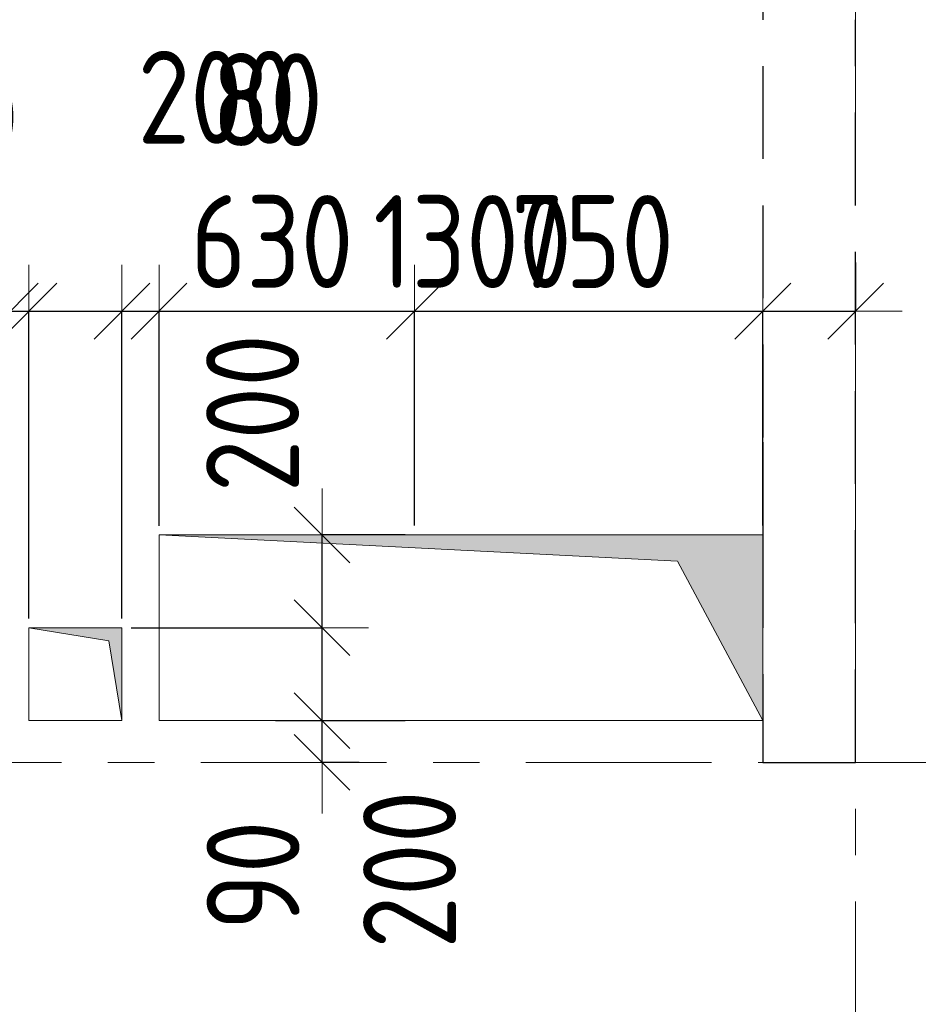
# Model space of a CAD drawing. Header units: metres. Extents: x -38 to 89, y -15 to 21.
# Tile 20 of 129: x 17.28 to 19.21, y 8.48 to 10.6. Entities that reach past the tile are written whole.
import ezdxf

# ---------------------------------------------------------------- set-up
doc = ezdxf.new("R2010")
doc.units = ezdxf.units.M
doc.header["$PDMODE"] = 65
for name, pattern in [('______11', [0.5, 0.4, -0.05, 0, -0.05]), ('______2', [0.27, 0.2, -0.07]), ('______5', [1.1, 0.8, -0.1, 0.1, -0.1])]:
    doc.linetypes.add(name, pattern=pattern)
for name, color, linetype, lineweight in [('XR$2$Осевая линия (1)', 7, '______5', 13), ('XR$3$Перекрытие (1)', 7, 'Continuous', 35), ('XR$4$Размерная линия (1)', 7, 'Continuous', 13), ('XR$5$Размерная линия (1)', 7, 'Continuous', 13)]:
    doc.layers.add(name, color=color, linetype=linetype, lineweight=lineweight)
doc.layers.add('XR$3$Макрос проема_ отверстия', color=7, linetype='Continuous', lineweight=13, true_color=0x2d2d2d)
doc.layers.add('XR$7$Стена_ бетон несущ.', color=7, linetype='Continuous', lineweight=70, true_color=0xb4b496)
doc.styles.add('ISOCPEUR', font='txt')
doc.dimstyles.new('DIMSTYLE_3', dxfattribs={"dimtxt": 0.2, "dimasz": 0.2, "dimexe": 0, "dimexo": 0, "dimgap": 0.1, "dimtad": 2, "dimdec": 0, "dimlfac": 1000, "dimrnd": 5, "dimzin": 12, "dimdsep": 46, "dimtxsty": 'ISOCPEUR', "dimblk1": 'ALL_ML_STRICH', "dimblk2": 'ALL_ML_STRICH', "dimsah": 1, "dimcen": 0, "dimclrd": 7, "dimclre": 256, "dimclrt": 7, "dimadec": 0, "dimazin": 0, "dimtfac": 1, "dimtdec": 0, "dimtix": 1, "dimtmove": 2, "dimatfit": 3, "dimfxl": 0, "dimtzin": 0, "dimlwd": 0, "dimlwe": -3, "dimarcsym": 0})
doc.dimstyles.new('DIMSTYLE_6', dxfattribs={"dimtxt": 0.2, "dimasz": 0.2, "dimexe": 0, "dimexo": 0, "dimgap": 0.1, "dimtad": 2, "dimdec": 0, "dimlfac": 1000, "dimrnd": 5, "dimzin": 12, "dimdsep": 46, "dimtxsty": 'ISOCPEUR', "dimblk1": 'ALL_ML_STRICH', "dimblk2": 'ALL_ML_STRICH', "dimsah": 1, "dimcen": 0, "dimclrd": 7, "dimclre": 256, "dimclrt": 7, "dimadec": 0, "dimazin": 0, "dimtfac": 1, "dimtdec": 0, "dimtix": 1, "dimtmove": 2, "dimatfit": 3, "dimfxl": 0, "dimtvp": 1.2, "dimtzin": 0, "dimlwd": 0, "dimlwe": -3, "dimarcsym": 0})
doc.dimstyles.new('DIMSTYLE_7', dxfattribs={"dimtxt": 0.2, "dimasz": 0.2, "dimexe": 0, "dimexo": 0, "dimgap": 0.1, "dimtad": 0, "dimdec": 0, "dimlfac": 1000, "dimrnd": 5, "dimzin": 12, "dimdsep": 46, "dimtxsty": 'ISOCPEUR', "dimblk1": 'ALL_ML_STRICH', "dimblk2": 'ALL_ML_STRICH', "dimsah": 1, "dimcen": 0, "dimclrd": 7, "dimclre": 256, "dimclrt": 7, "dimadec": 0, "dimazin": 0, "dimtfac": 1, "dimtdec": 0, "dimtix": 1, "dimtmove": 2, "dimatfit": 3, "dimfxl": 0, "dimtvp": 1.2, "dimtzin": 0, "dimlwd": 0, "dimlwe": -3, "dimarcsym": 0})

# ---------------------------------------------------------------- blocks, each defined once
blk = doc.blocks.new('Отображение проема', base_point=(-1.1579, -49.3094))
at = {"layer": 'XR$3$Макрос проема_ отверстия', "true_color": 0x000000, "transparency": 33554687}
blk.add_hatch(color=18, dxfattribs=at).paths.add_polyline_path([(-1.1579, -50.1094), (-1.0448, -49.4225), (-0.3579, -49.3094), (-1.1579, -49.3094)])
at = {"layer": 'XR$3$Макрос проема_ отверстия', "transparency": 33554687}
for p, q in [((-1.1579, -50.1094), (-1.1579, -49.3094)), ((-1.1579, -49.3094), (-0.3579, -49.3094)), ((-1.0448, -49.4225), (-0.3579, -49.3094)), ((-1.1579, -50.1094), (-1.0448, -49.4225))]:
    blk.add_line(p, q, dxfattribs=at)
blk = doc.blocks.new('ALL_ML_STRICH')
at = {"color": 0, "linetype": 'ByBlock', "lineweight": -2}
for p, q in [((0, -0.5), (0, 0.5)), ((-0.3, -0.3), (0.3, 0.3)), ((-1, 0), (0.5, 0))]:
    blk.add_line(p, q, dxfattribs=at)
blk = doc.blocks.new('*D135')
at = {"layer": 'DEFPOINTS', "color": 7, "linetype": 'Continuous', "lineweight": 13, "transparency": 33554687}
for p in [(16.86, 9.9721), (16.86, 9.49), (17.26, 9.49)]:
    blk.add_point(p, dxfattribs=at)
at = {"layer": 'XR$4$Размерная линия (1)', "color": 9, "linetype": 'Continuous', "lineweight": -2, "true_color": 0xc7c7c7, "transparency": 33554687}
for p, q in [((16.86, 9.51), (16.86, 9.9721)), ((17.26, 9.51), (17.26, 9.9721))]:
    blk.add_line(p, q, dxfattribs=at)
at = {"layer": 'XR$4$Размерная линия (1)', "color": 7, "linetype": 'Continuous', "lineweight": -2, "transparency": 33554687}
blk.add_line((16.86, 9.9721), (17.26, 9.9721), dxfattribs=at)
at = {"layer": 'XR$4$Размерная линия (1)', "color": 7, "linetype": 'Continuous', "lineweight": 13, "transparency": 33554687, "xscale": 0.2, "yscale": 0.2, "zscale": 0.2, "rotation": 180}
blk.add_blockref('ALL_ML_STRICH', (16.86, 9.9721), dxfattribs=at)
at = {"layer": 'XR$4$Размерная линия (1)', "color": 7, "linetype": 'Continuous', "lineweight": 13, "transparency": 33554687, "xscale": 0.2, "yscale": 0.2, "zscale": 0.2}
blk.add_blockref('ALL_ML_STRICH', (17.26, 9.9721), dxfattribs=at)
at = {"layer": 'XR$4$Размерная линия (1)', "color": 7, "linetype": 'Continuous', "lineweight": 13, "transparency": 33554687, "insert": (16.5451, 10.1231), "char_height": 0.2, "width": 0.5, "attachment_point": 5, "style": 'ISOCPEUR'}
blk.add_mtext('\\W0.83;\\A1;{400}', dxfattribs=at)
blk = doc.blocks.new('*D136')
at = {"layer": 'DEFPOINTS', "color": 7, "linetype": 'Continuous', "lineweight": 13, "transparency": 33554687}
for p in [(17.26, 9.9721), (17.26, 9.49), (17.3, 9.29)]:
    blk.add_point(p, dxfattribs=at)
at = {"layer": 'XR$4$Размерная линия (1)', "color": 9, "linetype": 'Continuous', "lineweight": -2, "true_color": 0xc7c7c7, "transparency": 33554687}
for p, q in [((17.26, 9.51), (17.26, 9.9721)), ((17.3, 9.31), (17.3, 9.9721))]:
    blk.add_line(p, q, dxfattribs=at)
at = {"layer": 'XR$4$Размерная линия (1)', "color": 7, "linetype": 'Continuous', "lineweight": -2, "transparency": 33554687}
blk.add_line((17.26, 9.9721), (17.3, 9.9721), dxfattribs=at)
at = {"layer": 'XR$4$Размерная линия (1)', "color": 7, "linetype": 'Continuous', "lineweight": 13, "transparency": 33554687, "xscale": 0.2, "yscale": 0.2, "zscale": 0.2}
blk.add_blockref('ALL_ML_STRICH', (17.3, 9.9721), dxfattribs=at)
at = {"layer": 'XR$4$Размерная линия (1)', "color": 7, "linetype": 'Continuous', "lineweight": 13, "transparency": 33554687, "xscale": 0.2, "yscale": 0.2, "zscale": 0.2, "rotation": 180}
blk.add_blockref('ALL_ML_STRICH', (17.26, 9.9721), dxfattribs=at)
at = {"layer": 'XR$4$Размерная линия (1)', "color": 7, "linetype": 'Continuous', "lineweight": 13, "transparency": 33554687, "insert": (17.077, 10.4368), "char_height": 0.2, "width": 0.333333, "attachment_point": 5, "style": 'ISOCPEUR'}
blk.add_mtext('\\W0.83;\\A1;{40}', dxfattribs=at)
blk = doc.blocks.new('*D137')
at = {"layer": 'DEFPOINTS', "color": 7, "linetype": 'Continuous', "lineweight": 13, "transparency": 33554687}
for p in [(17.3, 9.9721), (17.3, 9.29), (17.5, 9.29)]:
    blk.add_point(p, dxfattribs=at)
at = {"layer": 'XR$4$Размерная линия (1)', "color": 9, "linetype": 'Continuous', "lineweight": -2, "true_color": 0xc7c7c7, "transparency": 33554687}
for p, q in [((17.3, 9.31), (17.3, 9.9721)), ((17.5, 9.31), (17.5, 9.9721))]:
    blk.add_line(p, q, dxfattribs=at)
at = {"layer": 'XR$4$Размерная линия (1)', "color": 7, "linetype": 'Continuous', "lineweight": -2, "transparency": 33554687}
blk.add_line((17.3, 9.9721), (17.5, 9.9721), dxfattribs=at)
at = {"layer": 'XR$4$Размерная линия (1)', "color": 7, "linetype": 'Continuous', "lineweight": 13, "transparency": 33554687, "xscale": 0.2, "yscale": 0.2, "zscale": 0.2, "rotation": 180}
blk.add_blockref('ALL_ML_STRICH', (17.3, 9.9721), dxfattribs=at)
at = {"layer": 'XR$4$Размерная линия (1)', "color": 7, "linetype": 'Continuous', "lineweight": 13, "transparency": 33554687, "xscale": 0.2, "yscale": 0.2, "zscale": 0.2}
blk.add_blockref('ALL_ML_STRICH', (17.5, 9.9721), dxfattribs=at)
at = {"layer": 'XR$4$Размерная линия (1)', "color": 7, "linetype": 'Continuous', "lineweight": 13, "transparency": 33554687, "insert": (17.7042, 10.4329), "char_height": 0.2, "width": 0.5, "attachment_point": 5, "style": 'ISOCPEUR'}
blk.add_mtext('\\W0.83;\\A1;{200}', dxfattribs=at)
blk = doc.blocks.new('*D138')
at = {"layer": 'DEFPOINTS', "color": 7, "linetype": 'Continuous', "lineweight": 13, "transparency": 33554687}
for p in [(17.5, 9.9721), (18.1302, 9.4902), (17.5, 9.29)]:
    blk.add_point(p, dxfattribs=at)
at = {"layer": 'XR$4$Размерная линия (1)', "color": 9, "linetype": 'Continuous', "lineweight": -2, "true_color": 0xc7c7c7, "transparency": 33554687}
for p, q in [((17.5, 9.31), (17.5, 9.9721)), ((18.1302, 9.5102), (18.1302, 9.9721))]:
    blk.add_line(p, q, dxfattribs=at)
at = {"layer": 'XR$4$Размерная линия (1)', "color": 7, "linetype": 'Continuous', "lineweight": -2, "transparency": 33554687}
blk.add_line((17.5, 9.9721), (18.1302, 9.9721), dxfattribs=at)
at = {"layer": 'XR$4$Размерная линия (1)', "color": 7, "linetype": 'Continuous', "lineweight": 13, "transparency": 33554687, "xscale": 0.2, "yscale": 0.2, "zscale": 0.2, "rotation": 180}
blk.add_blockref('ALL_ML_STRICH', (17.5, 9.9721), dxfattribs=at)
at = {"layer": 'XR$4$Размерная линия (1)', "color": 7, "linetype": 'Continuous', "lineweight": 13, "transparency": 33554687, "xscale": 0.2, "yscale": 0.2, "zscale": 0.2}
blk.add_blockref('ALL_ML_STRICH', (18.1302, 9.9721), dxfattribs=at)
at = {"layer": 'XR$4$Размерная линия (1)', "color": 7, "linetype": 'Continuous', "lineweight": 13, "transparency": 33554687, "insert": (17.8234, 10.1221), "char_height": 0.2, "width": 0.5, "attachment_point": 5, "style": 'ISOCPEUR'}
blk.add_mtext('\\W0.83;\\A1;{630}', dxfattribs=at)
blk = doc.blocks.new('*D139')
at = {"layer": 'DEFPOINTS', "color": 7, "linetype": 'Continuous', "lineweight": 13, "transparency": 33554687}
for p in [(18.1302, 9.9721), (18.1302, 9.4902), (18.8802, 9.4902)]:
    blk.add_point(p, dxfattribs=at)
at = {"layer": 'XR$4$Размерная линия (1)', "color": 9, "linetype": 'Continuous', "lineweight": -2, "true_color": 0xc7c7c7, "transparency": 33554687}
for p, q in [((18.1302, 9.5102), (18.1302, 9.9721)), ((18.8802, 9.5102), (18.8802, 9.9721))]:
    blk.add_line(p, q, dxfattribs=at)
at = {"layer": 'XR$4$Размерная линия (1)', "color": 7, "linetype": 'Continuous', "lineweight": -2, "transparency": 33554687}
blk.add_line((18.1302, 9.9721), (18.8802, 9.9721), dxfattribs=at)
at = {"layer": 'XR$4$Размерная линия (1)', "color": 7, "linetype": 'Continuous', "lineweight": 13, "transparency": 33554687, "xscale": 0.2, "yscale": 0.2, "zscale": 0.2, "rotation": 180}
blk.add_blockref('ALL_ML_STRICH', (18.1302, 9.9721), dxfattribs=at)
at = {"layer": 'XR$4$Размерная линия (1)', "color": 7, "linetype": 'Continuous', "lineweight": 13, "transparency": 33554687, "xscale": 0.2, "yscale": 0.2, "zscale": 0.2}
blk.add_blockref('ALL_ML_STRICH', (18.8802, 9.9721), dxfattribs=at)
at = {"layer": 'XR$4$Размерная линия (1)', "color": 7, "linetype": 'Continuous', "lineweight": 13, "transparency": 33554687, "insert": (18.5135, 10.1221), "char_height": 0.2, "width": 0.5, "attachment_point": 5, "style": 'ISOCPEUR'}
blk.add_mtext('\\W0.83;\\A1;{750}', dxfattribs=at)
blk = doc.blocks.new('*D140')
at = {"layer": 'DEFPOINTS', "color": 7, "linetype": 'Continuous', "lineweight": 13, "transparency": 33554687}
for p in [(19.08, 10.0973), (18.8802, 9.9721), (18.8802, 9.4902)]:
    blk.add_point(p, dxfattribs=at)
at = {"layer": 'XR$4$Размерная линия (1)', "color": 9, "linetype": 'Continuous', "lineweight": -2, "true_color": 0xc7c7c7, "transparency": 33554687}
for p, q in [((19.08, 10.0773), (19.08, 9.9721)), ((18.8802, 9.5102), (18.8802, 9.9721))]:
    blk.add_line(p, q, dxfattribs=at)
at = {"layer": 'XR$4$Размерная линия (1)', "color": 7, "linetype": 'Continuous', "lineweight": -2, "transparency": 33554687}
blk.add_line((18.8802, 9.9721), (19.08, 9.9721), dxfattribs=at)
at = {"layer": 'XR$4$Размерная линия (1)', "color": 7, "linetype": 'Continuous', "lineweight": 13, "transparency": 33554687, "xscale": 0.2, "yscale": 0.2, "zscale": 0.2, "rotation": 180}
blk.add_blockref('ALL_ML_STRICH', (18.8802, 9.9721), dxfattribs=at)
at = {"layer": 'XR$4$Размерная линия (1)', "color": 7, "linetype": 'Continuous', "lineweight": 13, "transparency": 33554687, "xscale": 0.2, "yscale": 0.2, "zscale": 0.2}
blk.add_blockref('ALL_ML_STRICH', (19.08, 9.9721), dxfattribs=at)
at = {"layer": 'XR$4$Размерная линия (1)', "color": 7, "linetype": 'Continuous', "lineweight": 13, "transparency": 33554687, "insert": (19.4496, 10.123), "char_height": 0.2, "width": 0.5, "attachment_point": 5, "style": 'ISOCPEUR'}
blk.add_mtext('\\W0.83;\\A1;{200}', dxfattribs=at)
blk = doc.blocks.new('*D141')
at = {"layer": 'DEFPOINTS', "color": 7, "linetype": 'Continuous', "lineweight": 13, "transparency": 33554687}
for p in [(18.13, 9.0899), (17.931, 9), (18.0309, 9)]:
    blk.add_point(p, dxfattribs=at)
at = {"layer": 'XR$4$Размерная линия (1)', "color": 9, "linetype": 'Continuous', "lineweight": -2, "true_color": 0xc7c7c7, "transparency": 33554687}
for p, q in [((18.11, 9.0899), (17.931, 9.0899)), ((18.0109, 9), (17.931, 9))]:
    blk.add_line(p, q, dxfattribs=at)
at = {"layer": 'XR$4$Размерная линия (1)', "color": 7, "linetype": 'Continuous', "lineweight": -2, "transparency": 33554687}
blk.add_line((17.931, 9), (17.931, 9.0899), dxfattribs=at)
at = {"layer": 'XR$4$Размерная линия (1)', "color": 7, "linetype": 'Continuous', "lineweight": 13, "transparency": 33554687, "xscale": 0.2, "yscale": 0.2, "zscale": 0.2}
for p, rotation in [((17.931, 9), 270), ((17.931, 9.0899), 90)]:
    blk.add_blockref('ALL_ML_STRICH', p, dxfattribs=dict(at, rotation=rotation))
at = {"layer": 'XR$4$Размерная линия (1)', "color": 7, "linetype": 'Continuous', "lineweight": 13, "transparency": 33554687, "insert": (17.7825, 8.7567), "char_height": 0.2, "width": 0.333333, "attachment_point": 5, "rotation": 90, "style": 'ISOCPEUR'}
blk.add_mtext('\\W0.83;\\A1;{90}', dxfattribs=at)
blk = doc.blocks.new('*D142')
at = {"layer": 'DEFPOINTS', "color": 7, "linetype": 'Continuous', "lineweight": 13, "transparency": 33554687}
for p in [(17.5, 9.29), (17.931, 9.0899), (18.13, 9.0899)]:
    blk.add_point(p, dxfattribs=at)
at = {"layer": 'XR$4$Размерная линия (1)', "color": 9, "linetype": 'Continuous', "lineweight": -2, "true_color": 0xc7c7c7, "transparency": 33554687}
for p, q in [((17.52, 9.29), (17.931, 9.29)), ((18.11, 9.0899), (17.931, 9.0899))]:
    blk.add_line(p, q, dxfattribs=at)
at = {"layer": 'XR$4$Размерная линия (1)', "color": 7, "linetype": 'Continuous', "lineweight": -2, "transparency": 33554687}
blk.add_line((17.931, 9.0899), (17.931, 9.29), dxfattribs=at)
at = {"layer": 'XR$4$Размерная линия (1)', "color": 7, "linetype": 'Continuous', "lineweight": 13, "transparency": 33554687, "xscale": 0.2, "yscale": 0.2, "zscale": 0.2}
for p, rotation in [((17.931, 9.29), 90), ((17.931, 9.0899), 270)]:
    blk.add_blockref('ALL_ML_STRICH', p, dxfattribs=dict(at, rotation=rotation))
at = {"layer": 'XR$4$Размерная линия (1)', "color": 7, "linetype": 'Continuous', "lineweight": 13, "transparency": 33554687, "insert": (18.1195, 8.7692), "char_height": 0.2, "width": 0.5, "attachment_point": 5, "rotation": 90, "style": 'ISOCPEUR'}
blk.add_mtext('\\W0.83;\\A1;{200}', dxfattribs=at)
blk = doc.blocks.new('*D143')
at = {"layer": 'DEFPOINTS', "color": 7, "linetype": 'Continuous', "lineweight": 13, "transparency": 33554687}
for p in [(18.13, 9.49), (17.5, 9.29), (17.931, 9.29)]:
    blk.add_point(p, dxfattribs=at)
at = {"layer": 'XR$4$Размерная линия (1)', "color": 9, "linetype": 'Continuous', "lineweight": -2, "true_color": 0xc7c7c7, "transparency": 33554687}
for p, q in [((18.11, 9.49), (17.931, 9.49)), ((17.52, 9.29), (17.931, 9.29))]:
    blk.add_line(p, q, dxfattribs=at)
at = {"layer": 'XR$4$Размерная линия (1)', "color": 7, "linetype": 'Continuous', "lineweight": -2, "transparency": 33554687}
blk.add_line((17.931, 9.29), (17.931, 9.49), dxfattribs=at)
at = {"layer": 'XR$4$Размерная линия (1)', "color": 7, "linetype": 'Continuous', "lineweight": 13, "transparency": 33554687, "xscale": 0.2, "yscale": 0.2, "zscale": 0.2}
for p, rotation in [((17.931, 9.49), 90), ((17.931, 9.29), 270)]:
    blk.add_blockref('ALL_ML_STRICH', p, dxfattribs=dict(at, rotation=rotation))
at = {"layer": 'XR$4$Размерная линия (1)', "color": 7, "linetype": 'Continuous', "lineweight": 13, "transparency": 33554687, "insert": (17.7815, 9.7524), "char_height": 0.2, "width": 0.5, "attachment_point": 5, "rotation": 90, "style": 'ISOCPEUR'}
blk.add_mtext('\\W0.83;\\A1;{200}', dxfattribs=at)
blk = doc.blocks.new('*D482')
at = {"layer": 'DEFPOINTS', "color": 7, "linetype": 'Continuous', "lineweight": 13, "transparency": 33554687}
for p in [(18.13, 9.0899), (17.931, 9), (18.0309, 9)]:
    blk.add_point(p, dxfattribs=at)
at = {"layer": 'XR$5$Размерная линия (1)', "color": 9, "linetype": 'Continuous', "lineweight": -2, "true_color": 0xc7c7c7, "transparency": 33554687}
for p, q in [((18.11, 9.0899), (17.931, 9.0899)), ((18.0109, 9), (17.931, 9))]:
    blk.add_line(p, q, dxfattribs=at)
at = {"layer": 'XR$5$Размерная линия (1)', "color": 7, "linetype": 'Continuous', "lineweight": -2, "transparency": 33554687}
blk.add_line((17.931, 9), (17.931, 9.0899), dxfattribs=at)
at = {"layer": 'XR$5$Размерная линия (1)', "color": 7, "linetype": 'Continuous', "lineweight": 13, "transparency": 33554687, "xscale": 0.2, "yscale": 0.2, "zscale": 0.2}
for p, rotation in [((17.931, 9), 270), ((17.931, 9.0899), 90)]:
    blk.add_blockref('ALL_ML_STRICH', p, dxfattribs=dict(at, rotation=rotation))
at = {"layer": 'XR$5$Размерная линия (1)', "color": 7, "linetype": 'Continuous', "lineweight": 13, "transparency": 33554687, "insert": (17.7825, 8.7567), "char_height": 0.2, "width": 0.333333, "attachment_point": 5, "rotation": 90, "style": 'ISOCPEUR'}
blk.add_mtext('\\W0.83;\\A1;{90}', dxfattribs=at)
blk = doc.blocks.new('*D483')
at = {"layer": 'DEFPOINTS', "color": 7, "linetype": 'Continuous', "lineweight": 13, "transparency": 33554687}
for p in [(17.5, 9.29), (17.931, 9.0899), (18.13, 9.0899)]:
    blk.add_point(p, dxfattribs=at)
at = {"layer": 'XR$5$Размерная линия (1)', "color": 9, "linetype": 'Continuous', "lineweight": -2, "true_color": 0xc7c7c7, "transparency": 33554687}
for p, q in [((17.52, 9.29), (17.931, 9.29)), ((18.11, 9.0899), (17.931, 9.0899))]:
    blk.add_line(p, q, dxfattribs=at)
at = {"layer": 'XR$5$Размерная линия (1)', "color": 7, "linetype": 'Continuous', "lineweight": -2, "transparency": 33554687}
blk.add_line((17.931, 9.0899), (17.931, 9.29), dxfattribs=at)
at = {"layer": 'XR$5$Размерная линия (1)', "color": 7, "linetype": 'Continuous', "lineweight": 13, "transparency": 33554687, "xscale": 0.2, "yscale": 0.2, "zscale": 0.2}
for p, rotation in [((17.931, 9.29), 90), ((17.931, 9.0899), 270)]:
    blk.add_blockref('ALL_ML_STRICH', p, dxfattribs=dict(at, rotation=rotation))
at = {"layer": 'XR$5$Размерная линия (1)', "color": 7, "linetype": 'Continuous', "lineweight": 13, "transparency": 33554687, "insert": (18.1195, 8.7692), "char_height": 0.2, "width": 0.5, "attachment_point": 5, "rotation": 90, "style": 'ISOCPEUR'}
blk.add_mtext('\\W0.83;\\A1;{200}', dxfattribs=at)
blk = doc.blocks.new('*D484')
at = {"layer": 'DEFPOINTS', "color": 7, "linetype": 'Continuous', "lineweight": 13, "transparency": 33554687}
for p in [(18.13, 9.49), (17.5, 9.29), (17.931, 9.29)]:
    blk.add_point(p, dxfattribs=at)
at = {"layer": 'XR$5$Размерная линия (1)', "color": 9, "linetype": 'Continuous', "lineweight": -2, "true_color": 0xc7c7c7, "transparency": 33554687}
for p, q in [((18.11, 9.49), (17.931, 9.49)), ((17.52, 9.29), (17.931, 9.29))]:
    blk.add_line(p, q, dxfattribs=at)
at = {"layer": 'XR$5$Размерная линия (1)', "color": 7, "linetype": 'Continuous', "lineweight": -2, "transparency": 33554687}
blk.add_line((17.931, 9.29), (17.931, 9.49), dxfattribs=at)
at = {"layer": 'XR$5$Размерная линия (1)', "color": 7, "linetype": 'Continuous', "lineweight": 13, "transparency": 33554687, "xscale": 0.2, "yscale": 0.2, "zscale": 0.2}
for p, rotation in [((17.931, 9.49), 90), ((17.931, 9.29), 270)]:
    blk.add_blockref('ALL_ML_STRICH', p, dxfattribs=dict(at, rotation=rotation))
at = {"layer": 'XR$5$Размерная линия (1)', "color": 7, "linetype": 'Continuous', "lineweight": 13, "transparency": 33554687, "insert": (17.7815, 9.7524), "char_height": 0.2, "width": 0.5, "attachment_point": 5, "rotation": 90, "style": 'ISOCPEUR'}
blk.add_mtext('\\W0.83;\\A1;{200}', dxfattribs=at)
blk = doc.blocks.new('*D504')
at = {"layer": 'DEFPOINTS', "color": 7, "linetype": 'Continuous', "lineweight": 13, "transparency": 33554687}
for p in [(16.86, 9.9721), (16.86, 9.49), (17.26, 9.49)]:
    blk.add_point(p, dxfattribs=at)
at = {"layer": 'XR$5$Размерная линия (1)', "color": 9, "linetype": 'Continuous', "lineweight": -2, "true_color": 0xc7c7c7, "transparency": 33554687}
for p, q in [((16.86, 9.51), (16.86, 9.9721)), ((17.26, 9.51), (17.26, 9.9721))]:
    blk.add_line(p, q, dxfattribs=at)
at = {"layer": 'XR$5$Размерная линия (1)', "color": 7, "linetype": 'Continuous', "lineweight": -2, "transparency": 33554687}
blk.add_line((16.86, 9.9721), (17.26, 9.9721), dxfattribs=at)
at = {"layer": 'XR$5$Размерная линия (1)', "color": 7, "linetype": 'Continuous', "lineweight": 13, "transparency": 33554687, "xscale": 0.2, "yscale": 0.2, "zscale": 0.2, "rotation": 180}
blk.add_blockref('ALL_ML_STRICH', (16.86, 9.9721), dxfattribs=at)
at = {"layer": 'XR$5$Размерная линия (1)', "color": 7, "linetype": 'Continuous', "lineweight": 13, "transparency": 33554687, "xscale": 0.2, "yscale": 0.2, "zscale": 0.2}
blk.add_blockref('ALL_ML_STRICH', (17.26, 9.9721), dxfattribs=at)
at = {"layer": 'XR$5$Размерная линия (1)', "color": 7, "linetype": 'Continuous', "lineweight": 13, "transparency": 33554687, "insert": (16.5451, 10.1231), "char_height": 0.2, "width": 0.5, "attachment_point": 5, "style": 'ISOCPEUR'}
blk.add_mtext('\\W0.83;\\A1;{400}', dxfattribs=at)
blk = doc.blocks.new('*D505')
at = {"layer": 'DEFPOINTS', "color": 7, "linetype": 'Continuous', "lineweight": 13, "transparency": 33554687}
for p in [(17.26, 9.9721), (17.26, 9.49), (17.3, 9.29)]:
    blk.add_point(p, dxfattribs=at)
at = {"layer": 'XR$5$Размерная линия (1)', "color": 9, "linetype": 'Continuous', "lineweight": -2, "true_color": 0xc7c7c7, "transparency": 33554687}
for p, q in [((17.26, 9.51), (17.26, 9.9721)), ((17.3, 9.31), (17.3, 9.9721))]:
    blk.add_line(p, q, dxfattribs=at)
at = {"layer": 'XR$5$Размерная линия (1)', "color": 7, "linetype": 'Continuous', "lineweight": -2, "transparency": 33554687}
blk.add_line((17.26, 9.9721), (17.3, 9.9721), dxfattribs=at)
at = {"layer": 'XR$5$Размерная линия (1)', "color": 7, "linetype": 'Continuous', "lineweight": 13, "transparency": 33554687, "xscale": 0.2, "yscale": 0.2, "zscale": 0.2}
blk.add_blockref('ALL_ML_STRICH', (17.3, 9.9721), dxfattribs=at)
at = {"layer": 'XR$5$Размерная линия (1)', "color": 7, "linetype": 'Continuous', "lineweight": 13, "transparency": 33554687, "xscale": 0.2, "yscale": 0.2, "zscale": 0.2, "rotation": 180}
blk.add_blockref('ALL_ML_STRICH', (17.26, 9.9721), dxfattribs=at)
at = {"layer": 'XR$5$Размерная линия (1)', "color": 7, "linetype": 'Continuous', "lineweight": 13, "transparency": 33554687, "insert": (17.0392, 9.8026), "char_height": 0.2, "width": 0.333333, "attachment_point": 5, "style": 'ISOCPEUR'}
blk.add_mtext('\\W0.83;\\A1;{40}', dxfattribs=at)
blk = doc.blocks.new('*D506')
at = {"layer": 'DEFPOINTS', "color": 7, "linetype": 'Continuous', "lineweight": 13, "transparency": 33554687}
for p in [(17.3, 9.9721), (17.3, 9.29), (17.5, 9.29)]:
    blk.add_point(p, dxfattribs=at)
at = {"layer": 'XR$5$Размерная линия (1)', "color": 9, "linetype": 'Continuous', "lineweight": -2, "true_color": 0xc7c7c7, "transparency": 33554687}
for p, q in [((17.3, 9.31), (17.3, 9.9721)), ((17.5, 9.31), (17.5, 9.9721))]:
    blk.add_line(p, q, dxfattribs=at)
at = {"layer": 'XR$5$Размерная линия (1)', "color": 7, "linetype": 'Continuous', "lineweight": -2, "transparency": 33554687}
blk.add_line((17.3, 9.9721), (17.5, 9.9721), dxfattribs=at)
at = {"layer": 'XR$5$Размерная линия (1)', "color": 7, "linetype": 'Continuous', "lineweight": 13, "transparency": 33554687, "xscale": 0.2, "yscale": 0.2, "zscale": 0.2, "rotation": 180}
blk.add_blockref('ALL_ML_STRICH', (17.3, 9.9721), dxfattribs=at)
at = {"layer": 'XR$5$Размерная линия (1)', "color": 7, "linetype": 'Continuous', "lineweight": 13, "transparency": 33554687, "xscale": 0.2, "yscale": 0.2, "zscale": 0.2}
blk.add_blockref('ALL_ML_STRICH', (17.5, 9.9721), dxfattribs=at)
at = {"layer": 'XR$5$Размерная линия (1)', "color": 7, "linetype": 'Continuous', "lineweight": 13, "transparency": 33554687, "insert": (17.1078, 10.3892), "char_height": 0.2, "width": 0.5, "attachment_point": 5, "style": 'ISOCPEUR'}
blk.add_mtext('\\W0.83;\\A1;{200}', dxfattribs=at)
blk = doc.blocks.new('*D507')
at = {"layer": 'DEFPOINTS', "color": 7, "linetype": 'Continuous', "lineweight": 13, "transparency": 33554687}
for p in [(17.5, 9.9721), (17.58, 9.49), (17.5, 9.29)]:
    blk.add_point(p, dxfattribs=at)
at = {"layer": 'XR$5$Размерная линия (1)', "color": 9, "linetype": 'Continuous', "lineweight": -2, "true_color": 0xc7c7c7, "transparency": 33554687}
for p, q in [((17.5, 9.31), (17.5, 9.9721)), ((17.58, 9.51), (17.58, 9.9721))]:
    blk.add_line(p, q, dxfattribs=at)
at = {"layer": 'XR$5$Размерная линия (1)', "color": 7, "linetype": 'Continuous', "lineweight": -2, "transparency": 33554687}
blk.add_line((17.5, 9.9721), (17.58, 9.9721), dxfattribs=at)
at = {"layer": 'XR$5$Размерная линия (1)', "color": 7, "linetype": 'Continuous', "lineweight": 13, "transparency": 33554687, "xscale": 0.2, "yscale": 0.2, "zscale": 0.2}
blk.add_blockref('ALL_ML_STRICH', (17.58, 9.9721), dxfattribs=at)
at = {"layer": 'XR$5$Размерная линия (1)', "color": 7, "linetype": 'Continuous', "lineweight": 13, "transparency": 33554687, "xscale": 0.2, "yscale": 0.2, "zscale": 0.2, "rotation": 180}
blk.add_blockref('ALL_ML_STRICH', (17.5, 9.9721), dxfattribs=at)
at = {"layer": 'XR$5$Размерная линия (1)', "color": 7, "linetype": 'Continuous', "lineweight": 13, "transparency": 33554687, "insert": (17.8134, 10.4277), "char_height": 0.2, "width": 0.333333, "attachment_point": 5, "style": 'ISOCPEUR'}
blk.add_mtext('\\W0.83;\\A1;{80}', dxfattribs=at)
blk = doc.blocks.new('*D508')
at = {"layer": 'DEFPOINTS', "color": 7, "linetype": 'Continuous', "lineweight": 13, "transparency": 33554687}
for p in [(17.58, 9.9721), (17.58, 9.49), (18.8802, 9.4902)]:
    blk.add_point(p, dxfattribs=at)
at = {"layer": 'XR$5$Размерная линия (1)', "color": 9, "linetype": 'Continuous', "lineweight": -2, "true_color": 0xc7c7c7, "transparency": 33554687}
for p, q in [((17.58, 9.51), (17.58, 9.9721)), ((18.8802, 9.5102), (18.8802, 9.9721))]:
    blk.add_line(p, q, dxfattribs=at)
at = {"layer": 'XR$5$Размерная линия (1)', "color": 7, "linetype": 'Continuous', "lineweight": -2, "transparency": 33554687}
blk.add_line((17.58, 9.9721), (18.8802, 9.9721), dxfattribs=at)
at = {"layer": 'XR$5$Размерная линия (1)', "color": 7, "linetype": 'Continuous', "lineweight": 13, "transparency": 33554687, "xscale": 0.2, "yscale": 0.2, "zscale": 0.2, "rotation": 180}
blk.add_blockref('ALL_ML_STRICH', (17.58, 9.9721), dxfattribs=at)
at = {"layer": 'XR$5$Размерная линия (1)', "color": 7, "linetype": 'Continuous', "lineweight": 13, "transparency": 33554687, "xscale": 0.2, "yscale": 0.2, "zscale": 0.2}
blk.add_blockref('ALL_ML_STRICH', (18.8802, 9.9721), dxfattribs=at)
at = {"layer": 'XR$5$Размерная линия (1)', "color": 7, "linetype": 'Continuous', "lineweight": 13, "transparency": 33554687, "insert": (18.2551, 10.1221), "char_height": 0.2, "width": 0.666667, "attachment_point": 5, "style": 'ISOCPEUR'}
blk.add_mtext('\\W0.83;\\A1;{1300}', dxfattribs=at)
blk = doc.blocks.new('*D509')
at = {"layer": 'DEFPOINTS', "color": 7, "linetype": 'Continuous', "lineweight": 13, "transparency": 33554687}
for p in [(19.08, 10.0973), (18.8802, 9.9721), (18.8802, 9.4902)]:
    blk.add_point(p, dxfattribs=at)
at = {"layer": 'XR$5$Размерная линия (1)', "color": 9, "linetype": 'Continuous', "lineweight": -2, "true_color": 0xc7c7c7, "transparency": 33554687}
for p, q in [((19.08, 10.0773), (19.08, 9.9721)), ((18.8802, 9.5102), (18.8802, 9.9721))]:
    blk.add_line(p, q, dxfattribs=at)
at = {"layer": 'XR$5$Размерная линия (1)', "color": 7, "linetype": 'Continuous', "lineweight": -2, "transparency": 33554687}
blk.add_line((18.8802, 9.9721), (19.08, 9.9721), dxfattribs=at)
at = {"layer": 'XR$5$Размерная линия (1)', "color": 7, "linetype": 'Continuous', "lineweight": 13, "transparency": 33554687, "xscale": 0.2, "yscale": 0.2, "zscale": 0.2, "rotation": 180}
blk.add_blockref('ALL_ML_STRICH', (18.8802, 9.9721), dxfattribs=at)
at = {"layer": 'XR$5$Размерная линия (1)', "color": 7, "linetype": 'Continuous', "lineweight": 13, "transparency": 33554687, "xscale": 0.2, "yscale": 0.2, "zscale": 0.2}
blk.add_blockref('ALL_ML_STRICH', (19.08, 9.9721), dxfattribs=at)
at = {"layer": 'XR$5$Размерная линия (1)', "color": 7, "linetype": 'Continuous', "lineweight": 13, "transparency": 33554687, "insert": (19.4496, 10.123), "char_height": 0.2, "width": 0.5, "attachment_point": 5, "style": 'ISOCPEUR'}
blk.add_mtext('\\W0.83;\\A1;{200}', dxfattribs=at)

msp = doc.modelspace()

# ---------------------------------------------------------------- linework, layer by layer
at = {"layer": 'XR$2$Осевая линия (1)', "color": 253, "linetype": '______11', "lineweight": 13, "true_color": 0xa0a0a0, "transparency": 33554687}
for p, q in [((19.08, 7.6), (19.08, 19.78)), ((-2.63, 9), (62.6, 9))]:
    msp.add_line(p, q, dxfattribs=at)
at = {"layer": 'XR$3$Перекрытие (1)', "color": 7, "linetype": 'Continuous', "lineweight": 13, "transparency": 33554687}
for p, q in [((17.58, 9.49), (17.58, 9.09)), ((18.88, 9.49), (17.58, 9.49)), ((18.88, 9.09), (18.88, 9.49)), ((17.3, 9.29), (17.3, 9.09)), ((17.5, 9.29), (17.3, 9.29)), ((17.5, 9.09), (17.5, 9.29)), ((17.3, 9.09), (17.5, 9.09)), ((17.58, 9.09), (18.88, 9.09))]:
    msp.add_line(p, q, dxfattribs=at)
at = {"layer": 'XR$7$Стена_ бетон несущ.', "color": 253, "linetype": '______2', "lineweight": -3, "true_color": 0xa0a0a0, "transparency": 33554687}
for p, q in [((18.88, 10.8), (18.88, 9.69)), ((19.08, 9), (19.08, 10.6)), ((18.88, 9.69), (18.88, 9.49)), ((18.88, 9.49), (18.88, 9.08)), ((18.88, 9.08), (18.88, 9)), ((18.88, 9), (18.88, 9)), ((18.88, 9), (19, 9)), ((19, 9), (19.08, 9))]:
    msp.add_line(p, q, dxfattribs=at)

# ---------------------------------------------------------------- block references
at = {"layer": 'XR$3$Макрос проема_ отверстия', "transparency": 33554687, "rotation": 270}
for p, xscale, yscale in [((18.88, 9.49), 0.4999999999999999, 1.625), ((17.5, 9.29), 0.25, 0.25)]:
    msp.add_blockref('Отображение проема', p, dxfattribs=dict(at, xscale=xscale, yscale=yscale))

# ---------------------------------------------------------------- dimensions: what is measured, and where the dimension line sits
at = {"layer": 'XR$4$Размерная линия (1)', "color": 7, "linetype": 'Continuous', "lineweight": 13, "transparency": 33554687}
for base, p1, p2, dimstyle, picture, middle in [((17.3, 9.9721), (17.26, 9.51), (17.3, 9.31), 'DIMSTYLE_6', '*D136', (17.077, 10.4368)), ((17.5, 9.9721), (17.3, 9.31), (17.5, 9.31), 'DIMSTYLE_6', '*D137', (17.7042, 10.4329)), ((17.26, 9.9721), (16.86, 9.51), (17.26, 9.51), 'DIMSTYLE_6', '*D135', (16.5451, 10.1231)), ((18.1302, 9.9721), (17.5, 9.31), (18.1302, 9.5102), 'DIMSTYLE_3', '*D138', (17.8234, 10.1221)), ((18.8802, 9.9721), (18.1302, 9.5102), (18.8802, 9.5102), 'DIMSTYLE_3', '*D139', (18.5135, 10.1221)), ((19.08, 9.9721), (18.8802, 9.5102), (19.08, 10.0773), 'DIMSTYLE_6', '*D140', (19.4496, 10.123))]:
    dim = msp.add_linear_dim(base=base, p1=p1, p2=p2, dimstyle=dimstyle, override={"dimpost": '<>', "dimclrd": 7, "dimclre": 9, "dimclrt": 7, "dimlwd": 0, "dimlwe": 65533}, dxfattribs=at)
    dim.commit()
    dim.dimension.update_dxf_attribs({"geometry": picture, "text_midpoint": middle, "dimtype": 160})
for base, p1, p2, dimstyle, picture, middle in [((17.931, 9.49), (17.52, 9.29), (18.11, 9.49), 'DIMSTYLE_6', '*D143', (17.7815, 9.7524)), ((17.931, 9.29), (18.11, 9.0899), (17.52, 9.29), 'DIMSTYLE_7', '*D142', (18.1195, 8.7692)), ((17.931, 9.0899), (18.0109, 9), (18.11, 9.0899), 'DIMSTYLE_6', '*D141', (17.7825, 8.7567))]:
    dim = msp.add_linear_dim(base=base, p1=p1, p2=p2, angle=90, dimstyle=dimstyle, override={"dimpost": '<>', "dimclrd": 7, "dimclre": 9, "dimclrt": 7, "dimlwd": 0, "dimlwe": 65533}, dxfattribs=at)
    dim.commit()
    dim.dimension.update_dxf_attribs({"geometry": picture, "text_midpoint": middle, "dimtype": 160})
at = {"layer": 'XR$5$Размерная линия (1)', "color": 7, "linetype": 'Continuous', "lineweight": 13, "transparency": 33554687}
for base, p1, p2, dimstyle, picture, middle in [((17.58, 9.9721), (17.5, 9.31), (17.58, 9.51), 'DIMSTYLE_6', '*D507', (17.8134, 10.4277)), ((17.5, 9.9721), (17.3, 9.31), (17.5, 9.31), 'DIMSTYLE_6', '*D506', (17.1078, 10.3892)), ((17.26, 9.9721), (16.86, 9.51), (17.26, 9.51), 'DIMSTYLE_6', '*D504', (16.5451, 10.1231)), ((18.8802, 9.9721), (17.58, 9.51), (18.8802, 9.5102), 'DIMSTYLE_3', '*D508', (18.2551, 10.1221)), ((19.08, 9.9721), (18.8802, 9.5102), (19.08, 10.0773), 'DIMSTYLE_6', '*D509', (19.4496, 10.123)), ((17.3, 9.9721), (17.26, 9.51), (17.3, 9.31), 'DIMSTYLE_7', '*D505', (17.0392, 9.8026))]:
    dim = msp.add_linear_dim(base=base, p1=p1, p2=p2, dimstyle=dimstyle, override={"dimpost": '<>', "dimclrd": 7, "dimclre": 9, "dimclrt": 7, "dimlwd": 0, "dimlwe": 65533}, dxfattribs=at)
    dim.commit()
    dim.dimension.update_dxf_attribs({"geometry": picture, "text_midpoint": middle, "dimtype": 160})
for base, p1, p2, dimstyle, picture, middle in [((17.931, 9.49), (17.52, 9.29), (18.11, 9.49), 'DIMSTYLE_6', '*D484', (17.7815, 9.7524)), ((17.931, 9.29), (18.11, 9.0899), (17.52, 9.29), 'DIMSTYLE_7', '*D483', (18.1195, 8.7692)), ((17.931, 9.0899), (18.0109, 9), (18.11, 9.0899), 'DIMSTYLE_6', '*D482', (17.7825, 8.7567))]:
    dim = msp.add_linear_dim(base=base, p1=p1, p2=p2, angle=90, dimstyle=dimstyle, override={"dimpost": '<>', "dimclrd": 7, "dimclre": 9, "dimclrt": 7, "dimlwd": 0, "dimlwe": 65533}, dxfattribs=at)
    dim.commit()
    dim.dimension.update_dxf_attribs({"geometry": picture, "text_midpoint": middle, "dimtype": 160})

doc.saveas('drawing.dxf')
